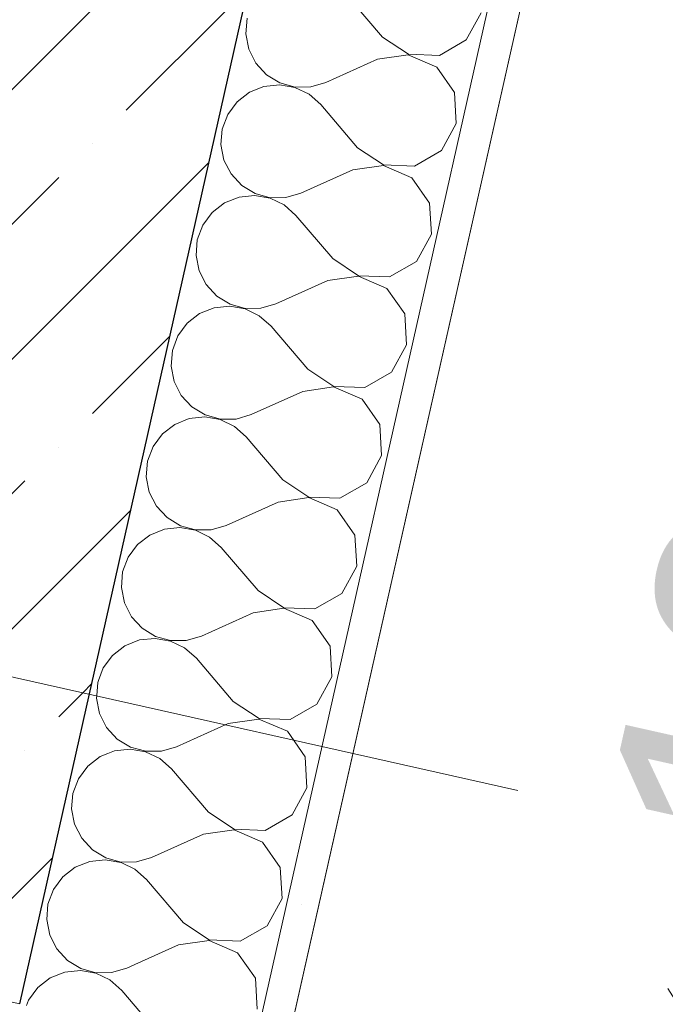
# Model space of a CAD drawing. Header units: millimetres. Extents: x -7145531 to -6681560, y 6117368 to 6219355.
# Tile 138 of 144: x -6928770 to -6928364, y 6129769 to 6130389. Entities that reach past the tile are written whole.
import ezdxf
from ezdxf.enums import TextEntityAlignment as Align

# ---------------------------------------------------------------- set-up
doc = ezdxf.new("R2010")
doc.units = ezdxf.units.MM
doc.header["$MEASUREMENT"] = 0
doc.linetypes.add('Штрихпунктирная', pattern=[670.277762, 352.777767, -176.388884, 0, -141.111112])
for name, color, linetype in [('S - квартира_помещение.АР', 7, 'Continuous'), ('АР-Стены_внешние_.АР', 7, 'Continuous'), ('АР-Чертеж-Оси_Осевые размеры.АР', 7, 'Continuous'), ('АР-Чертеж-Размеры.АР', 7, 'Continuous')]:
    doc.layers.add(name, color=color, linetype=linetype)
doc.layers.add('АР-Стены_внешние_.АР_Ном._пера__1', color=7, linetype='Continuous', lineweight=0)
doc.layers.add('АР-Чертеж-Оси_Осевые размеры.АР_Ном._пера__120', color=7, linetype='Continuous', lineweight=0)
doc.styles.add('РЎР“Р•РќР•Р\xa0Р\x98Р\xa0_РЎРўР\x98Р›Р¬_3', font='GOTHIC.TTF')
doc.dimstyles.new('СГЕНЕРИР_СТИЛЬ__1', dxfattribs={"dimtxt": 150, "dimasz": 237.5, "dimexe": 0.18, "dimexo": 0.0625, "dimgap": 0, "dimtad": 1, "dimdec": 0, "dimzin": 0, "dimdsep": 46, "dimtxsty": 'РЎР“Р•РќР•Р\xa0Р\x98Р\xa0_РЎРўР\x98Р›Р¬_3', "dimblk": 'ARROWHEAD_6', "dimblk1": 'ARROWHEAD_6', "dimblk2": 'ARROWHEAD_6', "dimcen": 0.09, "dimse1": 1, "dimse2": 1, "dimclrd": 7, "dimclre": 7, "dimclrt": 7, "dimazin": 0, "dimtfac": 1, "dimtdec": 4, "dimtmove": 0, "dimatfit": 3, "dimfxl": 1, "dimtolj": 1, "dimtzin": 0, "dimarcsym": 0})
doc.dimstyles.new('СГЕНЕРИР_СТИЛЬ__2', dxfattribs={"dimtxt": 400, "dimasz": 332.5, "dimexe": 0.18, "dimexo": 0.0625, "dimgap": 0, "dimtad": 1, "dimdec": 0, "dimzin": 0, "dimdsep": 46, "dimtxsty": 'РЎР“Р•РќР•Р\xa0Р\x98Р\xa0_РЎРўР\x98Р›Р¬_3', "dimblk": 'ARROWHEAD_6', "dimblk1": 'ARROWHEAD_6', "dimblk2": 'ARROWHEAD_6', "dimcen": 0.09, "dimse1": 1, "dimse2": 1, "dimclrd": 7, "dimclre": 7, "dimclrt": 7, "dimazin": 0, "dimtfac": 1, "dimtdec": 4, "dimtmove": 0, "dimatfit": 3, "dimfxl": 1, "dimtolj": 1, "dimtzin": 0, "dimarcsym": 0})
doc.dimstyles.new('СГЕНЕРИР_СТИЛЬ__3', dxfattribs={"dimtxt": 150, "dimasz": 237.5, "dimexe": 0.18, "dimexo": 0.0625, "dimgap": 0, "dimtad": 1, "dimdec": 0, "dimzin": 0, "dimdsep": 46, "dimtxsty": 'РЎР“Р•РќР•Р\xa0Р\x98Р\xa0_РЎРўР\x98Р›Р¬_3', "dimblk": 'ARROWHEAD_6', "dimblk1": 'ARROWHEAD_6', "dimblk2": 'ARROWHEAD_6', "dimcen": 0.09, "dimse1": 1, "dimse2": 1, "dimclrd": 7, "dimclre": 7, "dimclrt": 7, "dimazin": 0, "dimtfac": 1, "dimtdec": 4, "dimtmove": 2, "dimatfit": 3, "dimfxl": 1, "dimtolj": 1, "dimtzin": 0, "dimarcsym": 0})
doc.dimstyles.new('СГЕНЕРИР_СТИЛЬ__5', dxfattribs={"dimtxt": 400, "dimasz": 332.5, "dimexe": 0.18, "dimexo": 0.0625, "dimgap": 0, "dimtad": 1, "dimdec": 0, "dimzin": 0, "dimdsep": 46, "dimtxsty": 'РЎР“Р•РќР•Р\xa0Р\x98Р\xa0_РЎРўР\x98Р›Р¬_3', "dimblk": 'ARROWHEAD_6', "dimblk1": 'ARROWHEAD_6', "dimblk2": 'ARROWHEAD_6', "dimcen": 0.09, "dimse1": 1, "dimse2": 1, "dimclrd": 7, "dimclre": 7, "dimclrt": 7, "dimazin": 0, "dimtfac": 1, "dimtdec": 4, "dimtmove": 2, "dimatfit": 3, "dimfxl": 1, "dimtolj": 1, "dimtzin": 0, "dimarcsym": 0})
pattern_1 = [(45, (-6566190.34, 6562677.8), (-84.852814, 84.852814), []), (45, (-6566232.77, 6562720.22), (-84.852814, 84.852814), [90, -30, 0, -30])]

# ---------------------------------------------------------------- blocks, each defined once
blk = doc.blocks.new('Стена_28_8', base_point=(-7164340.2, 6132132.62))
at = {"layer": 'АР-Стены_внешние_.АР_Ном._пера__1', "color": 7, "linetype": 'Continuous', "lineweight": 30}
for p, q in [((-7156475.74, 6130366.4), (-7156471.36, 6130385.91)), ((-7156519.57, 6130171.26), (-7156475.74, 6130366.4))]:
    blk.add_line(p, q, dxfattribs=at)
at = {"layer": 'АР-Стены_внешние_.АР_Ном._пера__1', "color": 7, "linetype": 'Continuous', "lineweight": 0}
for p, q in [((-7156475.74, 6130366.4), (-7156471.36, 6130385.91)), ((-7156519.57, 6130171.26), (-7156475.74, 6130366.4))]:
    blk.add_line(p, q, dxfattribs=at)
at = {"layer": 'АР-Стены_внешние_.АР_Ном._пера__1', "color": 7, "linetype": 'Continuous', "lineweight": 15}
blk.add_line((-7156763.49, 6130226.04), (-7156519.57, 6130171.26), dxfattribs=at)
blk = doc.blocks.new('Стена_142_8', base_point=(-7156719.67, 6130421.18))
at = {"layer": 'АР-Стены_внешние_.АР', "linetype": 'Continuous', "lineweight": 0, "true_color": 0x000000}
h = blk.add_hatch(dxfattribs=at)
h.set_pattern_fill('ЖЕЛЕЗОБЕТОН__PROJECT__0008', color=18, style=0, pattern_type=2)
h.set_pattern_definition(pattern_1)
h.paths.add_polyline_path([(-7156467.68, 6131543.23), (-7156715.29, 6130440.69), (-7156471.36, 6130385.91), (-7156223.75, 6131488.45)])
h = blk.add_hatch(dxfattribs=at)
h.set_pattern_fill('ЖЕЛЕЗОБЕТОН__PROJECT__0008', color=18, style=0, pattern_type=2)
h.set_pattern_definition(pattern_1)
h.paths.add_polyline_path([(-7156471.36, 6130385.91), (-7156715.29, 6130440.69), (-7156719.67, 6130421.18), (-7156475.74, 6130366.4)])
h = blk.add_hatch(dxfattribs=at)
h.set_pattern_fill('ЖЕЛЕЗОБЕТОН__PROJECT__0008', color=18, style=0, pattern_type=2)
h.set_pattern_definition(pattern_1)
h.paths.add_polyline_path([(-7156475.74, 6130366.4), (-7156719.67, 6130421.18), (-7156763.49, 6130226.04), (-7156519.57, 6130171.26)])
at = {"layer": 'АР-Стены_внешние_.АР_Ном._пера__1', "color": 7, "linetype": 'Continuous', "lineweight": 30}
for p, q in [((-7156475.74, 6130366.4), (-7156471.36, 6130385.91)), ((-7156519.57, 6130171.26), (-7156475.74, 6130366.4))]:
    blk.add_line(p, q, dxfattribs=at)
at = {"layer": 'АР-Стены_внешние_.АР_Ном._пера__1', "color": 7, "linetype": 'Continuous', "lineweight": 15}
blk.add_line((-7156763.49, 6130226.04), (-7156519.57, 6130171.26), dxfattribs=at)
at = {"layer": 'АР-Стены_внешние_.АР_Ном._пера__1', "color": 7, "linetype": 'Continuous', "lineweight": 30, "flags": 128}
blk.add_lwpolyline([(-7156471.36, 6130385.91), (-7156223.75, 6131488.45)], dxfattribs=at)
blk = doc.blocks.new('*X387', base_point=(-6566190.34, 6562677.79))
at = {"layer": 'АР-Стены_внешние_.АР_Ном._пера__1', "color": 7, "linetype": 'Continuous', "lineweight": 0}
for p, q in [((-7156470.49, 6130373.5), (-7156471.16, 6130365.37)), ((-7156469.96, 6130374.89), (-7156470.49, 6130373.5))]:
    blk.add_line(p, q, dxfattribs=at)
blk = doc.blocks.new('*X388', base_point=(-6566190.34, 6562677.79))
at = {"layer": 'АР-Стены_внешние_.АР_Ном._пера__1', "color": 7, "linetype": 'Continuous', "lineweight": 0}
for p, q in [((-7156471.16, 6130365.37), (-7156471.3, 6130363.68)), ((-7156471.3, 6130363.68), (-7156469.4, 6130354.01)), ((-7156469.4, 6130354.01), (-7156466.62, 6130348.56)), ((-7156464.14, 6130328.94), (-7156469.03, 6130326.98)), ((-7156469.03, 6130326.98), (-7156476.82, 6130320.95)), ((-7156476.82, 6130320.95), (-7156482.68, 6130313.03)), ((-7156482.68, 6130313.03), (-7156486.14, 6130303.8)), ((-7156486.14, 6130303.8), (-7156486.95, 6130293.98)), ((-7156486.95, 6130293.98), (-7156485.05, 6130284.31)), ((-7156485.05, 6130284.31), (-7156480.58, 6130275.53)), ((-7156480.58, 6130275.53), (-7156473.88, 6130268.31)), ((-7156473.88, 6130268.31), (-7156465.46, 6130263.19)), ((-7156475.53, 6130260.95), (-7156484.68, 6130257.29)), ((-7156465.73, 6130261.98), (-7156475.53, 6130260.95)), ((-7156456.02, 6130260.29), (-7156465.73, 6130261.98)), ((-7156465.46, 6130263.19), (-7156455.96, 6130260.57)), ((-7156455.96, 6130260.57), (-7156455.47, 6130260.57)), ((-7156484.68, 6130257.29), (-7156492.47, 6130251.26)), ((-7156455.39, 6130259.98), (-7156456.02, 6130260.29)), ((-7156492.47, 6130251.26), (-7156498.33, 6130243.34)), ((-7156498.33, 6130243.34), (-7156501.79, 6130234.11)), ((-7156501.79, 6130234.11), (-7156502.61, 6130224.29)), ((-7156502.61, 6130224.29), (-7156500.7, 6130214.62)), ((-7156500.7, 6130214.62), (-7156496.23, 6130205.84)), ((-7156496.23, 6130205.84), (-7156489.53, 6130198.62)), ((-7156489.53, 6130198.62), (-7156481.11, 6130193.5)), ((-7156481.11, 6130193.5), (-7156471.61, 6130190.88)), ((-7156461.76, 6130190.95), (-7156452.3, 6130193.71)), ((-7156447.27, 6130195.97), (-7156452.3, 6130193.71)), ((-7156500.33, 6130187.59), (-7156508.13, 6130181.57)), ((-7156491.18, 6130191.26), (-7156500.33, 6130187.59)), ((-7156481.38, 6130192.29), (-7156491.18, 6130191.26)), ((-7156471.67, 6130190.6), (-7156481.38, 6130192.29)), ((-7156462.8, 6130186.32), (-7156471.67, 6130190.6)), ((-7156471.61, 6130190.88), (-7156461.76, 6130190.95)), ((-7156455.43, 6130179.77), (-7156462.8, 6130186.32)), ((-7156508.13, 6130181.57), (-7156513.98, 6130173.64)), ((-7156443.44, 6130165.72), (-7156455.43, 6130179.77)), ((-7156513.98, 6130173.64), (-7156515.24, 6130170.29))]:
    blk.add_line(p, q, dxfattribs=at)
blk = doc.blocks.new('*X389', base_point=(-6566190.34, 6562677.79))
at = {"layer": 'АР-Стены_внешние_.АР_Ном._пера__1', "color": 7, "linetype": 'Continuous', "lineweight": 0}
for p, q in [((-7156291.38, 6130779.84), (-7156314.56, 6130807.01)), ((-7156238.69, 6130778.04), (-7156229.37, 6130795.19)), ((-7156376.58, 6130791.65), (-7156377.39, 6130781.83)), ((-7156377.39, 6130781.83), (-7156375.49, 6130772.16)), ((-7156291.38, 6130779.84), (-7156275.14, 6130769.02)), ((-7156255.63, 6130768.35), (-7156238.69, 6130778.04)), ((-7156375.49, 6130772.16), (-7156371.02, 6130763.38)), ((-7156275.2, 6130768.74), (-7156294.51, 6130765.9)), ((-7156257.28, 6130761), (-7156275.2, 6130768.74)), ((-7156275.14, 6130769.02), (-7156255.63, 6130768.35)), ((-7156371.02, 6130763.38), (-7156364.32, 6130756.16)), ((-7156294.51, 6130765.9), (-7156327.09, 6130751.25)), ((-7156246.11, 6130744.99), (-7156257.28, 6130761)), ((-7156364.32, 6130756.16), (-7156355.9, 6130751.04)), ((-7156355.9, 6130751.04), (-7156346.4, 6130748.42)), ((-7156336.54, 6130748.49), (-7156327.09, 6130751.25)), ((-7156375.11, 6130745.14), (-7156382.91, 6130739.11)), ((-7156365.97, 6130748.8), (-7156375.11, 6130745.14)), ((-7156356.17, 6130749.83), (-7156365.97, 6130748.8)), ((-7156346.46, 6130748.14), (-7156356.17, 6130749.83)), ((-7156337.58, 6130743.86), (-7156346.46, 6130748.14)), ((-7156346.4, 6130748.42), (-7156336.54, 6130748.49)), ((-7156245.02, 6130725.5), (-7156246.11, 6130744.99)), ((-7156382.91, 6130739.11), (-7156388.77, 6130731.18)), ((-7156330.22, 6130737.31), (-7156337.58, 6130743.86)), ((-7156307.03, 6130710.15), (-7156330.22, 6130737.31)), ((-7156388.77, 6130731.18), (-7156392.23, 6130721.96)), ((-7156254.34, 6130708.35), (-7156245.02, 6130725.5)), ((-7156392.23, 6130721.96), (-7156393.04, 6130712.14)), ((-7156393.04, 6130712.14), (-7156391.14, 6130702.47)), ((-7156307.03, 6130710.15), (-7156290.79, 6130699.33)), ((-7156271.28, 6130698.66), (-7156254.34, 6130708.35)), ((-7156391.14, 6130702.47), (-7156386.67, 6130693.69)), ((-7156310.16, 6130696.21), (-7156342.74, 6130681.56)), ((-7156290.85, 6130699.04), (-7156310.16, 6130696.21)), ((-7156272.93, 6130691.3), (-7156290.85, 6130699.04)), ((-7156290.79, 6130699.33), (-7156271.28, 6130698.66)), ((-7156386.67, 6130693.69), (-7156379.97, 6130686.47)), ((-7156261.76, 6130675.3), (-7156272.93, 6130691.3)), ((-7156379.97, 6130686.47), (-7156371.55, 6130681.35)), ((-7156381.62, 6130679.11), (-7156390.77, 6130675.44)), ((-7156371.82, 6130680.13), (-7156381.62, 6130679.11)), ((-7156362.11, 6130678.44), (-7156371.82, 6130680.13)), ((-7156371.55, 6130681.35), (-7156362.05, 6130678.73)), ((-7156353.24, 6130674.16), (-7156362.11, 6130678.44)), ((-7156362.05, 6130678.73), (-7156352.2, 6130678.8)), ((-7156352.2, 6130678.8), (-7156342.74, 6130681.56)), ((-7156390.77, 6130675.44), (-7156398.56, 6130669.42)), ((-7156345.87, 6130667.62), (-7156353.24, 6130674.16)), ((-7156260.67, 6130655.81), (-7156261.76, 6130675.3)), ((-7156398.56, 6130669.42), (-7156404.42, 6130661.49)), ((-7156322.69, 6130640.45), (-7156345.87, 6130667.62)), ((-7156404.42, 6130661.49), (-7156407.88, 6130652.27)), ((-7156407.88, 6130652.27), (-7156408.69, 6130642.45)), ((-7156269.99, 6130638.66), (-7156260.67, 6130655.81)), ((-7156408.69, 6130642.45), (-7156406.79, 6130632.78)), ((-7156322.69, 6130640.45), (-7156306.44, 6130629.63)), ((-7156286.93, 6130628.97), (-7156269.99, 6130638.66)), ((-7156406.79, 6130632.78), (-7156402.32, 6130624)), ((-7156325.82, 6130626.52), (-7156358.39, 6130611.87)), ((-7156306.5, 6130629.35), (-7156325.82, 6130626.52)), ((-7156288.59, 6130621.61), (-7156306.5, 6130629.35)), ((-7156306.44, 6130629.63), (-7156286.93, 6130628.97)), ((-7156402.32, 6130624), (-7156395.62, 6130616.77)), ((-7156277.41, 6130605.61), (-7156288.59, 6130621.61)), ((-7156395.62, 6130616.77), (-7156387.2, 6130611.65)), ((-7156397.27, 6130609.42), (-7156406.42, 6130605.75)), ((-7156387.47, 6130610.44), (-7156397.27, 6130609.42)), ((-7156377.76, 6130608.75), (-7156387.47, 6130610.44)), ((-7156387.2, 6130611.65), (-7156377.7, 6130609.03)), ((-7156368.89, 6130604.47), (-7156377.76, 6130608.75)), ((-7156377.7, 6130609.03), (-7156367.85, 6130609.11)), ((-7156367.85, 6130609.11), (-7156358.39, 6130611.87)), ((-7156406.42, 6130605.75), (-7156414.22, 6130599.73)), ((-7156361.52, 6130597.93), (-7156368.89, 6130604.47)), ((-7156276.32, 6130586.12), (-7156277.41, 6130605.61)), ((-7156414.22, 6130599.73), (-7156420.07, 6130591.8)), ((-7156338.34, 6130570.76), (-7156361.52, 6130597.93)), ((-7156420.07, 6130591.8), (-7156423.53, 6130582.57)), ((-7156285.64, 6130568.97), (-7156276.32, 6130586.12)), ((-7156423.53, 6130582.57), (-7156424.35, 6130572.75)), ((-7156424.35, 6130572.75), (-7156422.44, 6130563.09)), ((-7156338.34, 6130570.76), (-7156322.09, 6130559.94)), ((-7156302.59, 6130559.28), (-7156285.64, 6130568.97)), ((-7156422.44, 6130563.09), (-7156417.97, 6130554.3)), ((-7156322.16, 6130559.66), (-7156341.47, 6130556.82)), ((-7156304.24, 6130551.92), (-7156322.16, 6130559.66)), ((-7156322.09, 6130559.94), (-7156302.59, 6130559.28)), ((-7156417.97, 6130554.3), (-7156411.27, 6130547.08)), ((-7156341.47, 6130556.82), (-7156374.04, 6130542.18)), ((-7156293.06, 6130535.91), (-7156304.24, 6130551.92)), ((-7156411.27, 6130547.08), (-7156402.85, 6130541.96)), ((-7156412.92, 6130539.72), (-7156422.07, 6130536.06)), ((-7156403.12, 6130540.75), (-7156412.92, 6130539.72)), ((-7156393.42, 6130539.06), (-7156403.12, 6130540.75)), ((-7156402.85, 6130541.96), (-7156393.35, 6130539.34)), ((-7156393.35, 6130539.34), (-7156383.5, 6130539.41)), ((-7156383.5, 6130539.41), (-7156374.04, 6130542.18)), ((-7156422.07, 6130536.06), (-7156429.87, 6130530.03)), ((-7156384.54, 6130534.78), (-7156393.42, 6130539.06)), ((-7156377.17, 6130528.24), (-7156384.54, 6130534.78)), ((-7156291.97, 6130516.42), (-7156293.06, 6130535.91)), ((-7156429.87, 6130530.03), (-7156435.72, 6130522.11)), ((-7156353.99, 6130501.07), (-7156377.17, 6130528.24)), ((-7156435.72, 6130522.11), (-7156439.19, 6130512.88)), ((-7156301.29, 6130499.27), (-7156291.97, 6130516.42)), ((-7156439.19, 6130512.88), (-7156440, 6130503.06)), ((-7156440, 6130503.06), (-7156438.1, 6130493.39)), ((-7156353.99, 6130501.07), (-7156337.74, 6130490.25)), ((-7156318.24, 6130489.58), (-7156301.29, 6130499.27)), ((-7156438.1, 6130493.39), (-7156433.62, 6130484.61)), ((-7156337.81, 6130489.97), (-7156357.12, 6130487.13)), ((-7156319.89, 6130482.23), (-7156337.81, 6130489.97)), ((-7156337.74, 6130490.25), (-7156318.24, 6130489.58)), ((-7156433.62, 6130484.61), (-7156426.92, 6130477.39)), ((-7156357.12, 6130487.13), (-7156389.69, 6130472.48)), ((-7156308.72, 6130466.22), (-7156319.89, 6130482.23)), ((-7156426.92, 6130477.39), (-7156418.5, 6130472.27)), ((-7156418.5, 6130472.27), (-7156409, 6130469.65)), ((-7156399.15, 6130469.72), (-7156389.69, 6130472.48)), ((-7156437.72, 6130466.37), (-7156445.52, 6130460.34)), ((-7156428.58, 6130470.03), (-7156437.72, 6130466.37)), ((-7156418.78, 6130471.06), (-7156428.58, 6130470.03)), ((-7156409.07, 6130469.37), (-7156418.78, 6130471.06)), ((-7156400.19, 6130465.09), (-7156409.07, 6130469.37)), ((-7156409, 6130469.65), (-7156399.15, 6130469.72)), ((-7156392.82, 6130458.54), (-7156400.19, 6130465.09)), ((-7156307.63, 6130446.73), (-7156308.72, 6130466.22)), ((-7156445.52, 6130460.34), (-7156451.37, 6130452.41)), ((-7156369.64, 6130431.38), (-7156392.82, 6130458.54)), ((-7156451.37, 6130452.41), (-7156454.84, 6130443.19)), ((-7156316.94, 6130429.58), (-7156307.63, 6130446.73)), ((-7156454.84, 6130443.19), (-7156455.65, 6130433.37)), ((-7156455.65, 6130433.37), (-7156453.75, 6130423.7)), ((-7156369.64, 6130431.38), (-7156353.4, 6130420.55)), ((-7156333.89, 6130419.89), (-7156316.94, 6130429.58)), ((-7156453.75, 6130423.7), (-7156449.28, 6130414.92)), ((-7156372.77, 6130417.44), (-7156405.34, 6130402.79)), ((-7156353.46, 6130420.27), (-7156372.77, 6130417.44)), ((-7156335.54, 6130412.53), (-7156353.46, 6130420.27)), ((-7156353.4, 6130420.55), (-7156333.89, 6130419.89)), ((-7156449.28, 6130414.92), (-7156442.57, 6130407.7)), ((-7156324.37, 6130396.53), (-7156335.54, 6130412.53)), ((-7156442.57, 6130407.7), (-7156434.15, 6130402.58)), ((-7156444.23, 6130400.34), (-7156453.37, 6130396.67)), ((-7156434.43, 6130401.36), (-7156444.23, 6130400.34)), ((-7156424.72, 6130399.67), (-7156434.43, 6130401.36)), ((-7156434.15, 6130402.58), (-7156424.66, 6130399.95)), ((-7156415.84, 6130395.39), (-7156424.72, 6130399.67)), ((-7156424.66, 6130399.95), (-7156414.8, 6130400.03)), ((-7156414.8, 6130400.03), (-7156405.34, 6130402.79)), ((-7156461.17, 6130390.65), (-7156467.02, 6130382.72)), ((-7156453.37, 6130396.67), (-7156461.17, 6130390.65)), ((-7156408.47, 6130388.85), (-7156415.84, 6130395.39)), ((-7156323.28, 6130377.04), (-7156324.37, 6130396.53)), ((-7156385.29, 6130361.68), (-7156408.47, 6130388.85)), ((-7156467.02, 6130382.72), (-7156469.96, 6130374.89)), ((-7156332.6, 6130359.89), (-7156323.28, 6130377.04)), ((-7156385.29, 6130361.68), (-7156369.05, 6130350.86)), ((-7156349.54, 6130350.2), (-7156332.6, 6130359.89)), ((-7156466.62, 6130348.56), (-7156464.93, 6130345.23)), ((-7156388.42, 6130347.74), (-7156421, 6130333.1)), ((-7156369.11, 6130350.58), (-7156388.42, 6130347.74)), ((-7156351.19, 6130342.84), (-7156369.11, 6130350.58)), ((-7156369.05, 6130350.86), (-7156349.54, 6130350.2)), ((-7156464.93, 6130345.23), (-7156458.23, 6130338)), ((-7156340.02, 6130326.83), (-7156351.19, 6130342.84)), ((-7156458.23, 6130338), (-7156449.81, 6130332.88)), ((-7156459.88, 6130330.64), (-7156464.14, 6130328.94)), ((-7156450.08, 6130331.67), (-7156459.88, 6130330.64)), ((-7156440.37, 6130329.98), (-7156450.08, 6130331.67)), ((-7156449.81, 6130332.88), (-7156440.31, 6130330.26)), ((-7156431.5, 6130325.7), (-7156440.37, 6130329.98)), ((-7156440.31, 6130330.26), (-7156430.45, 6130330.33)), ((-7156430.45, 6130330.33), (-7156421, 6130333.1)), ((-7156424.13, 6130319.16), (-7156431.5, 6130325.7)), ((-7156338.93, 6130307.35), (-7156340.02, 6130326.83)), ((-7156400.94, 6130291.99), (-7156424.13, 6130319.16)), ((-7156348.25, 6130290.2), (-7156338.93, 6130307.35)), ((-7156400.94, 6130291.99), (-7156384.7, 6130281.17)), ((-7156365.19, 6130280.5), (-7156348.25, 6130290.2)), ((-7156384.76, 6130280.89), (-7156404.08, 6130278.05)), ((-7156366.84, 6130273.15), (-7156384.76, 6130280.89)), ((-7156384.7, 6130281.17), (-7156365.19, 6130280.5)), ((-7156404.08, 6130278.05), (-7156436.65, 6130263.41)), ((-7156355.67, 6130257.14), (-7156366.84, 6130273.15)), ((-7156455.47, 6130260.57), (-7156446.11, 6130260.64)), ((-7156446.11, 6130260.64), (-7156436.65, 6130263.41)), ((-7156447.15, 6130256.01), (-7156455.39, 6130259.98)), ((-7156439.78, 6130249.47), (-7156447.15, 6130256.01)), ((-7156354.58, 6130237.65), (-7156355.67, 6130257.14)), ((-7156416.6, 6130222.3), (-7156439.78, 6130249.47)), ((-7156363.9, 6130220.5), (-7156354.58, 6130237.65)), ((-7156416.6, 6130222.3), (-7156400.35, 6130211.48)), ((-7156380.84, 6130210.81), (-7156363.9, 6130220.5)), ((-7156400.41, 6130211.2), (-7156419.73, 6130208.36)), ((-7156382.5, 6130203.45), (-7156400.41, 6130211.2)), ((-7156400.35, 6130211.48), (-7156380.84, 6130210.81)), ((-7156419.73, 6130208.36), (-7156447.27, 6130195.97)), ((-7156371.32, 6130187.45), (-7156382.5, 6130203.45)), ((-7156370.23, 6130167.96), (-7156371.32, 6130187.45))]:
    blk.add_line(p, q, dxfattribs=at)
blk = doc.blocks.new('Стена_143_8', base_point=(-7156475.74, 6130366.4))
at = {"layer": 'АР-Стены_внешние_.АР', "linetype": 'Continuous', "lineweight": 0, "true_color": 0x000000}
h = blk.add_hatch(dxfattribs=at)
h.set_pattern_fill('ШТУКАТУРКА__ГИПС_01_0008', color=18, style=0, pattern_type=2)
h.set_pattern_definition([(45, (-6566190.34, 6563027.8), (-111.369318, 111.369318), [0, -105, 0, -157.5]), (110, (-6565840.34, 6563027.8), (148.001588, 53.868173), [0, -77, 0, -133])])
h.paths.add_polyline_path([(-7156158.47, 6131094.57), (-7156415.88, 6129948.41), (-7156411.16, 6129911.18), (-7156404.1, 6129909.6), (-7156138.96, 6131090.19)])
at = {"layer": 'АР-Стены_внешние_.АР_Ном._пера__1', "color": 7, "linetype": 'Continuous', "lineweight": 0}
for p, q in [((-7156373.21, 6130138.39), (-7156158.47, 6131094.57)), ((-7156475.74, 6130366.4), (-7156471.36, 6130385.91)), ((-7156519.57, 6130171.26), (-7156475.74, 6130366.4))]:
    blk.add_line(p, q, dxfattribs=at)
at = {"layer": 'АР-Стены_внешние_.АР_Ном._пера__1', "color": 7, "linetype": 'Continuous', "lineweight": 0, "flags": 128}
for points in [[(-7156300.44, 6131146.95), (-7156471.36, 6130385.91)], [(-7156404.1, 6129909.6), (-7156138.96, 6131090.19)]]:
    blk.add_lwpolyline(points, dxfattribs=at)
at = {"layer": 'АР-Стены_внешние_.АР', "color": 7, "lineweight": 0}
for name in ['*X389', '*X387', '*X388']:
    blk.add_blockref(name, (-6566190.34, 6562677.79), dxfattribs=at)
blk = doc.blocks.new('ARROWHEAD_6')
at = {"color": 0, "linetype": 'Continuous', "lineweight": 0}
for p, q in [((-0.5, -0.5), (0.5, 0.5)), ((0, 0), (-1, 0))]:
    blk.add_line(p, q, dxfattribs=at)
blk = doc.blocks.new('*D477', base_point=(-6566190.34, 6562677.79))
at = {"layer": 'Defpoints', "color": 0, "linetype": 'Continuous', "transparency": 16777216}
for p in [(-6927086.46, 6130395.41), (-6928272.2, 6129636.82), (-6927776.2, 6129525.41)]:
    blk.add_point(p, dxfattribs=at)
at = {"layer": 'АР-Чертеж-Размеры.АР', "color": 7, "linetype": 'Continuous', "lineweight": -2, "transparency": 16777216}
blk.add_line((-6928105.1, 6130380.79), (-6928220.15, 6129868.55), dxfattribs=at)
at = {"layer": 'АР-Чертеж-Размеры.АР', "color": 7, "linetype": 'Continuous', "lineweight": -2, "transparency": 16777216, "xscale": 237.5, "yscale": 237.5, "zscale": 237.5}
for p, rotation in [((-6928053.05, 6130612.52), 77.34106808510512), ((-6928272.2, 6129636.82), 257.3410680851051)]:
    blk.add_blockref('ARROWHEAD_6', p, dxfattribs=dict(at, rotation=rotation))
at = {"layer": 'АР-Чертеж-Размеры.АР', "color": 7, "linetype": 'Continuous', "lineweight": 0, "transparency": 16777216, "insert": (-6928280.46, 6130079.17), "char_height": 150, "attachment_point": 5, "rotation": 77.34107, "style": 'РЎР“Р•РќР•Р\xa0Р\x98Р\xa0_РЎРўР\x98Р›Р¬_3'}
blk.add_mtext('\\A1;1000', dxfattribs=at)
blk = doc.blocks.new('*D582', base_point=(-6566190.34, 6562677.79))
at = {"layer": 'Defpoints', "color": 0, "linetype": 'Continuous', "transparency": 16777216}
for p in [(-6926559.22, 6131214.49), (-6928608.15, 6131172.63), (-6930158.1, 6124271.55)]:
    blk.add_point(p, dxfattribs=at)
at = {"layer": 'АР-Чертеж-Оси_Осевые размеры.АР', "color": 7, "linetype": 'Continuous', "lineweight": -2, "transparency": 16777216}
blk.add_line((-6928540.93, 6123908.34), (-6929833.68, 6124198.69), dxfattribs=at)
at = {"layer": 'АР-Чертеж-Оси_Осевые размеры.АР', "color": 7, "linetype": 'Continuous', "lineweight": -2, "transparency": 16777216, "xscale": 332.5, "yscale": 332.5, "zscale": 332.5}
for p, rotation in [((-6930158.1, 6124271.55), 167.3417232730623), ((-6928216.51, 6123835.48), 347.3417232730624)]:
    blk.add_blockref('ARROWHEAD_6', p, dxfattribs=dict(at, rotation=rotation))
at = {"layer": 'АР-Чертеж-Оси_Осевые размеры.АР', "color": 7, "linetype": 'Continuous', "lineweight": 0, "transparency": 16777216, "insert": (-6929144.26, 6124330.82), "char_height": 400, "attachment_point": 5, "rotation": 347.34172, "style": 'РЎР“Р•РќР•Р\xa0Р\x98Р\xa0_РЎРўР\x98Р›Р¬_3'}
blk.add_mtext('\\A1;1990', dxfattribs=at)
blk = doc.blocks.new('*D583', base_point=(-6566190.34, 6562677.79))
at = {"layer": 'Defpoints', "color": 0, "linetype": 'Continuous', "transparency": 16777216}
for p in [(-6932158.87, 6132703.85), (-6928608.15, 6131172.63), (-6933804.34, 6125377.45)]:
    blk.add_point(p, dxfattribs=at)
at = {"layer": 'АР-Чертеж-Оси_Осевые размеры.АР', "color": 7, "linetype": 'Continuous', "lineweight": -2, "transparency": 16777216}
for p, q in [((-6933479.92, 6125304.59), (-6932552.79, 6125096.36)), ((-6930421.16, 6124617.61), (-6931384.88, 6124834.05))]:
    blk.add_line(p, q, dxfattribs=at)
at = {"layer": 'АР-Чертеж-Оси_Осевые размеры.АР', "color": 7, "linetype": 'Continuous', "lineweight": -2, "transparency": 16777216, "xscale": 332.5, "yscale": 332.5, "zscale": 332.5}
for p, rotation in [((-6933804.34, 6125377.45), 167.3417232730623), ((-6930096.74, 6124544.74), 347.3417232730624)]:
    blk.add_blockref('ARROWHEAD_6', p, dxfattribs=dict(at, rotation=rotation))
at = {"layer": 'АР-Чертеж-Оси_Осевые размеры.АР', "color": 7, "linetype": 'Continuous', "lineweight": 0, "transparency": 16777216, "insert": (-6931968.83, 6124965.21), "char_height": 400, "attachment_point": 5, "rotation": 347.34172, "style": 'РЎР“Р•РќР•Р\xa0Р\x98Р\xa0_РЎРўР\x98Р›Р¬_3'}
blk.add_mtext('\\A1;3800', dxfattribs=at)
blk = doc.blocks.new('*D605', base_point=(-6566190.34, 6562677.79))
at = {"layer": 'Defpoints', "color": 0, "linetype": 'Continuous', "transparency": 16777216}
for p in [(-6928473.84, 6131086.21), (-6929329.85, 6129894.83), (-6929013.58, 6129823.8)]:
    blk.add_point(p, dxfattribs=at)
at = {"layer": 'АР-Чертеж-Размеры.АР', "color": 7, "linetype": 'Continuous', "lineweight": -2, "transparency": 16777216}
for p, q in [((-6929086.06, 6130980.29), (-6929136.74, 6130754.66)), ((-6929277.81, 6130126.56), (-6929230.21, 6130338.48))]:
    blk.add_line(p, q, dxfattribs=at)
at = {"layer": 'АР-Чертеж-Размеры.АР', "color": 7, "linetype": 'Continuous', "lineweight": -2, "transparency": 16777216, "xscale": 237.5, "yscale": 237.5, "zscale": 237.5}
for p, rotation in [((-6929034.02, 6131212.02), 77.3417232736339), ((-6929329.85, 6129894.83), 257.3417232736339)]:
    blk.add_blockref('ARROWHEAD_6', p, dxfattribs=dict(at, rotation=rotation))
at = {"layer": 'АР-Чертеж-Размеры.АР', "color": 7, "linetype": 'Continuous', "lineweight": 0, "transparency": 16777216, "insert": (-6929183.47, 6130546.57), "char_height": 150, "attachment_point": 5, "rotation": 77.34172, "style": 'РЎР“Р•РќР•Р\xa0Р\x98Р\xa0_РЎРўР\x98Р›Р¬_3'}
blk.add_mtext('\\A1;1350', dxfattribs=at)
blk = doc.blocks.new('Стандартный Маркер Сетки[157]_3', base_point=(-6989297.97, 6143568.03))
at = {"layer": 'АР-Чертеж-Оси_Осевые размеры.АР_Ном._пера__120', "color": 7, "linetype": 'Штрихпунктирная', "lineweight": 0}
blk.add_line((-6988322.28, 6143348.89), (-6909381.08, 6125619.12), dxfattribs=at)
at = {"layer": 'АР-Чертеж-Оси_Осевые размеры.АР_Ном._пера__120', "color": 7, "lineweight": 0, "style": 'РЎР“Р•РќР•Р\xa0Р\x98Р\xa0_РЎРўР\x98Р›Р¬_3'}
for tag, p in [('AC_MarkerText_1_0', (-6989715.89, 6143858.67)), ('AC_MarkerText_1_1', (-6907847.61, 6125471.49))]:
    blk.add_attdef(tag, text='', height=350, rotation=347.34172, dxfattribs=at).set_placement(p, align=Align.TOP_CENTER)
blk = doc.blocks.new('Стандартный Маркер Сетки[162]_3', base_point=(-6989297.97, 6143568.03))
at = {"layer": 'АР-Чертеж-Оси_Осевые размеры.АР_Ном._пера__120', "color": 7, "linetype": 'Штрихпунктирная', "lineweight": 0}
blk.add_line((-6988322.28, 6143348.89), (-6909381.08, 6125619.12), dxfattribs=at)
at = {"layer": 'АР-Чертеж-Оси_Осевые размеры.АР_Ном._пера__120', "color": 7, "lineweight": 0, "style": 'РЎР“Р•РќР•Р\xa0Р\x98Р\xa0_РЎРўР\x98Р›Р¬_3'}
for tag, p in [('AC_MarkerText_1_0', (-6989715.89, 6143858.67)), ('AC_MarkerText_1_1', (-6907847.61, 6125471.49))]:
    blk.add_attdef(tag, text='', height=350, rotation=347.34172, dxfattribs=at).set_placement(p, align=Align.TOP_CENTER)
blk = doc.blocks.new('Стандартный Маркер Сетки[166]_3', base_point=(-6989297.97, 6143568.03))
at = {"layer": 'АР-Чертеж-Оси_Осевые размеры.АР_Ном._пера__120', "color": 7, "linetype": 'Штрихпунктирная', "lineweight": 0}
blk.add_line((-6988322.28, 6143348.89), (-6909381.08, 6125619.12), dxfattribs=at)
at = {"layer": 'АР-Чертеж-Оси_Осевые размеры.АР_Ном._пера__120', "color": 7, "lineweight": 0, "style": 'РЎР“Р•РќР•Р\xa0Р\x98Р\xa0_РЎРўР\x98Р›Р¬_3'}
for tag, p in [('AC_MarkerText_1_0', (-6989715.89, 6143858.67)), ('AC_MarkerText_1_1', (-6907847.61, 6125471.49))]:
    blk.add_attdef(tag, text='', height=350, rotation=347.34172, dxfattribs=at).set_placement(p, align=Align.TOP_CENTER)
blk = doc.blocks.new('Стандартный Маркер Сетки[173]_3', base_point=(-6989297.97, 6143568.03))
at = {"layer": 'АР-Чертеж-Оси_Осевые размеры.АР_Ном._пера__120', "color": 7, "linetype": 'Штрихпунктирная', "lineweight": 0}
blk.add_line((-6988322.28, 6143348.89), (-6909381.08, 6125619.12), dxfattribs=at)
at = {"layer": 'АР-Чертеж-Оси_Осевые размеры.АР_Ном._пера__120', "color": 7, "lineweight": 0, "style": 'РЎР“Р•РќР•Р\xa0Р\x98Р\xa0_РЎРўР\x98Р›Р¬_3'}
for tag, p in [('AC_MarkerText_1_0', (-6989715.89, 6143858.67)), ('AC_MarkerText_1_1', (-6907847.61, 6125471.49))]:
    blk.add_attdef(tag, text='', height=350, rotation=347.34172, dxfattribs=at).set_placement(p, align=Align.TOP_CENTER)

msp = doc.modelspace()

# ---------------------------------------------------------------- linework, layer by layer
at = {"layer": 'S - квартира_помещение.АР', "color": 254, "linetype": 'Continuous', "lineweight": 0, "true_color": 0xd8d8d8, "flags": 128}
msp.add_lwpolyline([(-6928608.48, 6129710.91), (-6926032.57, 6129132.4), (-6925813.14, 6130109.45), (-6928389.05, 6130687.95)], close=True, dxfattribs=at)

# ---------------------------------------------------------------- block references
at = {"layer": 'АР-Стены_внешние_.АР', "color": 7, "lineweight": 0}
for name, p in [('Стена_28_8', (-6936590.29, 6131730.38)), ('Стена_142_8', (-6928969.76, 6130018.94)), ('Стена_143_8', (-6928725.83, 6129964.16))]:
    msp.add_blockref(name, p, dxfattribs=at)
at = {"layer": 'АР-Чертеж-Оси_Осевые размеры.АР', "color": 8, "linetype": 'Continuous', "lineweight": 15}
for name in ['Стандартный Маркер Сетки[157]_3', 'Стандартный Маркер Сетки[162]_3', 'Стандартный Маркер Сетки[166]_3', 'Стандартный Маркер Сетки[173]_3']:
    msp.add_blockref(name, (-6989297.97, 6143568.03), dxfattribs=at)

# ---------------------------------------------------------------- dimensions: what is measured, and where the dimension line sits
at = {"layer": 'АР-Чертеж-Оси_Осевые размеры.АР', "color": 7, "linetype": 'Continuous', "lineweight": 0}
for base, p1, p2, dimstyle, picture, middle in [((-6933804.34, 6125377.45), (-6928608.15, 6131172.63), (-6932158.87, 6132703.85), 'СГЕНЕРИР_СТИЛЬ__2', '*D583', (-6931968.83, 6124965.21)), ((-6930158.1, 6124271.55), (-6926559.22, 6131214.49), (-6928608.15, 6131172.63), 'СГЕНЕРИР_СТИЛЬ__5', '*D582', (-6929144.26, 6124330.82))]:
    dim = msp.add_linear_dim(base=base, p1=p1, p2=p2, angle=167.34172, dimstyle=dimstyle, dxfattribs=at)
    dim.commit()
    dim.dimension.update_dxf_attribs({"geometry": picture, "text_midpoint": middle, "dimtype": 160, "text_rotation": 347.34172})
at = {"layer": 'АР-Чертеж-Размеры.АР', "color": 7, "linetype": 'Continuous', "lineweight": 0}
for base, p1, p2, angle, dimstyle, picture, middle, turn in [((-6929329.85, 6129894.83), (-6928473.84, 6131086.21), (-6929013.58, 6129823.8), 257.34172, 'СГЕНЕРИР_СТИЛЬ__1', '*D605', (-6929183.47, 6130546.57), 77.34172), ((-6928272.2, 6129636.82), (-6927086.46, 6130395.41), (-6927776.2, 6129525.41), 257.34107, 'СГЕНЕРИР_СТИЛЬ__3', '*D477', (-6928280.46, 6130079.17), 77.34107)]:
    dim = msp.add_linear_dim(base=base, p1=p1, p2=p2, angle=angle, dimstyle=dimstyle, dxfattribs=at)
    dim.commit()
    dim.dimension.update_dxf_attribs({"geometry": picture, "text_midpoint": middle, "dimtype": 160, "text_rotation": turn})

doc.saveas('drawing.dxf')
